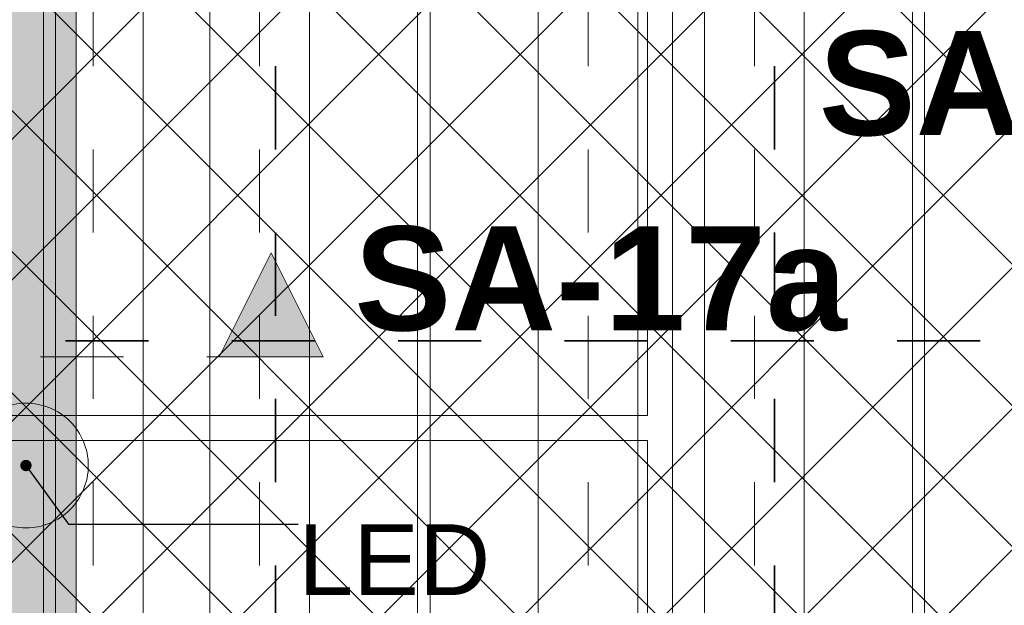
# Model space of a CAD drawing. Header units: metres. Extents: x -3.6 to 84.5, y -11 to 16.8.
# Tile 255 of 256: x 44.71 to 45.894, y 2.562 to 3.266. Entities that reach past the tile are written whole.
import ezdxf

# ---------------------------------------------------------------- set-up
doc = ezdxf.new("R2010")
doc.units = ezdxf.units.M
doc.header["$MEASUREMENT"] = 0
for name, pattern in [('Achse', [0.2, 0.1, -0.05, 0, -0.05]), ('Schnittlinie', [0.3, 0.15, -0.075, 0, -0.075]), ('STRICHPUNKT', [0.015, 0.0075, -0.00375, 0, -0.00375])]:
    doc.linetypes.add(name, pattern=pattern)
for name, color, linetype in [('154 - Bemaßung_ Beschriftung.Ausbau - Deckenspiegel', 7, 'Continuous'), ('203 - Marker.Schnitt - Ausbaudetail SA', 7, 'Continuous'), ('305 - Elemente.Linie_ Schraffur - Deckenspiegel', 7, 'Continuous'), ('612 - Struktur.Stahlbau', 7, 'Continuous'), ('Neubau_154 - Bemaßung_ Beschriftung.Ausbau - Deckenspiegel', 7, 'Continuous'), ('Neubau_612 - Struktur.Stahlbau', 7, 'Continuous'), ('Neubau_651 - Abdeckung.Decke abgehängt_ bekleidet', 7, 'Continuous'), ('Neubau_653 - Abdeckung.TB Verkofferung', 7, 'Continuous'), ('Neubau_702 - Einrichtung.Möbel Sanitär', 7, 'Continuous'), ('Neubau_804 - HKLSE.Elektrik', 7, 'Continuous')]:
    doc.layers.add(name, color=color, linetype=linetype)
doc.styles.add('ERSTELLTER_STIL_1', font='txt')
doc.styles.add('ERSTELLTER_STIL_2', font='txt')
doc.dimstyles.new('ERSTELLTER_STIL__1', dxfattribs={"dimtxt": 0.1, "dimasz": 0.0532, "dimexe": 0.18, "dimexo": 0.0625, "dimgap": 0, "dimtad": 1, "dimzin": 0, "dimdsep": 46, "dimtxsty": 'ERSTELLTER_STIL_2', "dimblk": 'ARROWHEAD_2', "dimblk1": 'ARROWHEAD_2', "dimblk2": 'ARROWHEAD_2', "dimcen": 0.09, "dimse1": 1, "dimse2": 1, "dimclrd": 7, "dimclre": 7, "dimclrt": 7, "dimazin": 0, "dimtfac": 1, "dimtdec": 4, "dimtmove": 0, "dimatfit": 3, "dimfxl": 1, "dimtolj": 1, "dimtzin": 0, "dimarcsym": 0})
doc.dimstyles.new('ERSTELLTER_STIL__5', dxfattribs={"dimtxt": 0.18, "dimasz": 0.02736, "dimexe": 0.18, "dimexo": 0.0625, "dimgap": 0, "dimtad": 0, "dimtih": 1, "dimtoh": 1, "dimdec": 4, "dimzin": 0, "dimdsep": 46, "dimcen": 0.09, "dimadec": 0, "dimazin": 0, "dimtfac": 1, "dimtdec": 4, "dimtmove": 0, "dimatfit": 3, "dimldrblk": 'ARROWHEAD_11', "dimfxl": 1, "dimtolj": 1, "dimtzin": 0, "dimarcsym": 0})

# ---------------------------------------------------------------- blocks, each defined once
blk = doc.blocks.new('*D341')
at = {"layer": '154 - Bemaßung_ Beschriftung.Ausbau - Deckenspiegel', "color": 7, "linetype": 'Continuous', "lineweight": 5}
for p, q in [((46.318, 2.7502), (46.388, 2.7098)), ((46.4055, 2.73), (46.3005, 2.73)), ((46.353, 1.83), (46.353, 2.73)), ((46.318, 1.8502), (46.388, 1.8098)), ((46.4055, 1.83), (46.3005, 1.83))]:
    blk.add_line(p, q, dxfattribs=at)
at = {"layer": '154 - Bemaßung_ Beschriftung.Ausbau - Deckenspiegel', "color": 7, "lineweight": 5, "insert": (46.333, 2.2041), "char_height": 0.1, "attachment_point": 7, "rotation": 90, "style": 'ERSTELLTER_STIL_2'}
blk.add_mtext('\\A1;{\\pql;\\fArial|b0|i0|c0|p38;90}', dxfattribs=at)
blk = doc.blocks.new('ARROWHEAD_2')
at = {"color": 0, "linetype": 'Continuous', "lineweight": 0}
for p, q in [((-0.378, -0.655), (0.378, 0.655)), ((0, 0), (-1, 0))]:
    blk.add_line(p, q, dxfattribs=at)
blk = doc.blocks.new('*D342')
at = {"layer": '154 - Bemaßung_ Beschriftung.Ausbau - Deckenspiegel', "color": 7, "linetype": 'Continuous', "lineweight": 5}
for p, q in [((46.353, 3.81), (46.353, 3.8442)), ((46.388, 3.7898), (46.318, 3.8302)), ((46.4055, 3.81), (46.3005, 3.81)), ((46.353, 2.73), (46.353, 3.81)), ((46.318, 2.7502), (46.388, 2.7098)), ((46.4055, 2.73), (46.3005, 2.73))]:
    blk.add_line(p, q, dxfattribs=at)
at = {"layer": '154 - Bemaßung_ Beschriftung.Ausbau - Deckenspiegel', "color": 7, "lineweight": 5, "insert": (46.333, 3.137), "char_height": 0.1, "attachment_point": 7, "rotation": 90, "style": 'ERSTELLTER_STIL_2'}
blk.add_mtext('\\A1;{\\pql;\\fArial|b0|i0|c0|p38;1,08}', dxfattribs=at)
blk = doc.blocks.new('ARROWHEAD_11')
at = {"color": 0, "linetype": 'Continuous', "lineweight": 0}
blk.add_line((0, 0), (-1, 0), dxfattribs=at)
at = {"color": 0, "linetype": 'Continuous', "lineweight": 0, "const_width": 0.25, "flags": 128}
blk.add_lwpolyline([(-0.125, 0, 1), (0.125, 0, 1)], format="xyb", close=True, dxfattribs=at)

msp = doc.modelspace()

# ---------------------------------------------------------------- hatches: boundary and pattern name
at = {"layer": '203 - Marker.Schnitt - Ausbaudetail SA', "linetype": 'Continuous', "lineweight": 0, "true_color": 0x000000}
msp.add_hatch(color=18, dxfattribs=at).paths.add_polyline_path([(45.075, 2.8607), (45.0125, 2.9857), (44.95, 2.8607)])
at = {"layer": '612 - Struktur.Stahlbau', "linetype": 'Continuous', "lineweight": 0, "true_color": 0x30307f}
msp.add_hatch(color=177, dxfattribs=at).paths.add_polyline_path([(44.613, 5.19), (44.753, 5.19), (44.753, 0.71), (44.613, 0.71)])
at = {"layer": 'Neubau_651 - Abdeckung.Decke abgehängt_ bekleidet', "linetype": 'Continuous', "lineweight": 13, "true_color": 0xffbfbf}
h = msp.add_hatch(dxfattribs=at)
h.set_pattern_fill('Raster_20x20_Diagonal_0001', color=254, style=0, pattern_type=2)
h.set_pattern_definition([(45, (0, 0), (-0.0848528, 0.0848528), []), (135, (0, 0), (0.0848528, 0.0848528), [])])
h.paths.add_polyline_path([(43.965, 0.7495), (47.27, 0.7495), (47.27, 2.92), (46.895, 2.92), (46.895, 3.81), (43.965, 3.81)])
at = {"layer": 'Neubau_653 - Abdeckung.TB Verkofferung', "linetype": 'Continuous', "lineweight": 0, "true_color": 0x000000}
h = msp.add_hatch(dxfattribs=at)
h.set_pattern_fill('Gips_0001', color=18, style=0, pattern_type=2)
h.set_pattern_definition([(45, (0, 0), (-0.01767767, 0.01767767), [0, -0.025])])
h.paths.add_polyline_path([(44.778, 5.19), (44.753, 5.19), (44.753, 0.7495), (44.778, 0.7495)])

# ---------------------------------------------------------------- linework, layer by layer
at = {"layer": '203 - Marker.Schnitt - Ausbaudetail SA', "color": 7, "linetype": 'Schnittlinie', "lineweight": 13}
msp.add_line((44.485, 2.8607), (44.95, 2.8607), dxfattribs=at)
at = {"layer": '203 - Marker.Schnitt - Ausbaudetail SA', "color": 7, "linetype": 'Continuous', "lineweight": 13, "flags": 128}
msp.add_lwpolyline([(45.075, 2.8607), (44.95, 2.8607), (45.0125, 2.9857)], close=True, dxfattribs=at)
at = {"layer": '305 - Elemente.Linie_ Schraffur - Deckenspiegel', "color": 7, "linetype": 'STRICHPUNKT', "lineweight": 9}
for p, q in [((44.7985, 5.31), (44.7985, 0.645)), ((44.9985, 5.31), (44.9985, 0.645)), ((45.3935, 5.31), (45.3935, 0.645)), ((45.5935, 5.31), (45.5935, 0.645))]:
    msp.add_line(p, q, dxfattribs=at)
at = {"layer": '305 - Elemente.Linie_ Schraffur - Deckenspiegel', "color": 7, "linetype": 'Continuous', "lineweight": 9, "flags": 128}
for points in [[(44.6085, 5.31), (45.1885, 5.31), (45.1885, 0.645), (44.6085, 0.645)], [(45.2035, 5.31), (45.7835, 5.31), (45.7835, 0.645), (45.2035, 0.645)], [(45.798, 5.31), (46.378, 5.31), (46.378, 0.645), (45.798, 0.645)]]:
    msp.add_lwpolyline(points, close=True, dxfattribs=at)
at = {"layer": '305 - Elemente.Linie_ Schraffur - Deckenspiegel', "color": 7, "linetype": 'Continuous', "lineweight": 9}
for points in [[(44.7385, 0.645), (44.8585, 0.645), (44.8585, 5.31), (44.7385, 5.31)], [(44.9385, 0.645), (45.0585, 0.645), (45.0585, 5.31), (44.9385, 5.31)], [(45.3335, 0.645), (45.4535, 0.645), (45.4535, 5.31), (45.3335, 5.31)], [(45.5335, 0.645), (45.6535, 0.645), (45.6535, 5.31), (45.5335, 5.31)]]:
    msp.add_lwpolyline(points, close=True, dxfattribs=at)
at = {"layer": 'Neubau_612 - Struktur.Stahlbau', "color": 1, "linetype": 'Continuous', "lineweight": 13}
msp.add_line((44.753, 0.71), (44.753, 5.19), dxfattribs=at)
at = {"layer": 'Neubau_651 - Abdeckung.Decke abgehängt_ bekleidet', "color": 1, "linetype": 'Achse', "lineweight": 35}
for p, q in [((45.0175, 3.81), (45.0175, 0.7495)), ((45.6175, 3.81), (45.6175, 0.7495)), ((43.965, 2.88), (47.27, 2.88))]:
    msp.add_line(p, q, dxfattribs=at)
at = {"layer": 'Neubau_653 - Abdeckung.TB Verkofferung', "color": 1, "linetype": 'Continuous', "lineweight": 9}
msp.add_line((44.778, 0.7495), (44.778, 5.19), dxfattribs=at)
at = {"layer": 'Neubau_653 - Abdeckung.TB Verkofferung', "color": 1, "linetype": 'Continuous', "lineweight": 5}
for p, q in [((44.753, 5.0505), (44.753, 0.7495)), ((44.778, 5.0505), (44.778, 0.7495))]:
    msp.add_line(p, q, dxfattribs=at)
at = {"layer": 'Neubau_702 - Einrichtung.Möbel Sanitär', "color": 1, "linetype": 'Continuous', "lineweight": 13, "flags": 128}
for points in [[(45.465, 3.72), (45.465, 2.79)], [(45.495, 0.84), (45.495, 3.72)], [(45.465, 2.79), (43.965, 2.79)], [(43.965, 2.76), (45.465, 2.76)], [(45.465, 2.76), (45.465, 1.83)]]:
    msp.add_lwpolyline(points, dxfattribs=at)
at = {"layer": 'Neubau_804 - HKLSE.Elektrik', "color": 1, "linetype": 'Continuous', "lineweight": 13, "flags": 128}
msp.add_lwpolyline([(44.7925, 2.73, -0.414214), (44.7175, 2.655, -0.414214), (44.6425, 2.73, -0.414214), (44.7175, 2.805, -0.414214)], format="xyb", close=True, dxfattribs=at)

# ---------------------------------------------------------------- texts
at = {"layer": '203 - Marker.Schnitt - Ausbaudetail SA', "color": 7, "lineweight": 13, "char_height": 0.125, "style": 'ERSTELLTER_STIL_1'}
for s, insert, attachment_point in [('\\A1;{\\pqr;\\pt0;\\fArial|b1|i0|c0|p38;SA-17a}', (46.263, 3.1254), 9), ('\\A1;{\\pql;\\pt0;\\fArial|b1|i0|c0|p38;SA-17a}', (45.1125, 2.8907), 7)]:
    msp.add_mtext(s, dxfattribs=dict(at, insert=insert, attachment_point=attachment_point))
at = {"layer": 'Neubau_154 - Bemaßung_ Beschriftung.Ausbau - Deckenspiegel', "color": 7, "linetype": 'Continuous', "lineweight": 9, "insert": (45.0449, 2.6593), "char_height": 0.085, "attachment_point": 1, "style": 'ERSTELLTER_STIL_2'}
msp.add_mtext('\\A1;{\\pql;\\fArial|b0|i0|c0|p38;LED}', dxfattribs=at)

# ---------------------------------------------------------------- dimensions: what is measured, and where the dimension line sits
at = {"layer": '154 - Bemaßung_ Beschriftung.Ausbau - Deckenspiegel', "color": 7, "linetype": 'Continuous', "lineweight": 5}
for base, p1, p2, picture, middle in [((46.353, 3.81), (42.875, 2.73), (43.545, 3.81), '*D342', (46.283, 3.2668)), ((46.353, 2.73), (42.875, 1.83), (42.875, 2.73), '*D341', (46.283, 2.2803))]:
    dim = msp.add_linear_dim(base=base, p1=p1, p2=p2, angle=90, dimstyle='ERSTELLTER_STIL__1', dxfattribs=at)
    dim.commit()
    dim.dimension.update_dxf_attribs({"geometry": picture, "text_midpoint": middle, "dimtype": 160, "text_rotation": 90})

# ---------------------------------------------------------------- leaders
at = {"layer": 'Neubau_154 - Bemaßung_ Beschriftung.Ausbau - Deckenspiegel', "color": 1, "linetype": 'Continuous', "lineweight": 13, "annotation_type": 0, "has_hookline": 1, "hookline_direction": 0, "text_width": 0.2158}
msp.add_leader([(44.7175, 2.73), (44.7688, 2.6593), (45.0449, 2.6593)], dimstyle='ERSTELLTER_STIL__5', dxfattribs=at)

doc.saveas('drawing.dxf')
